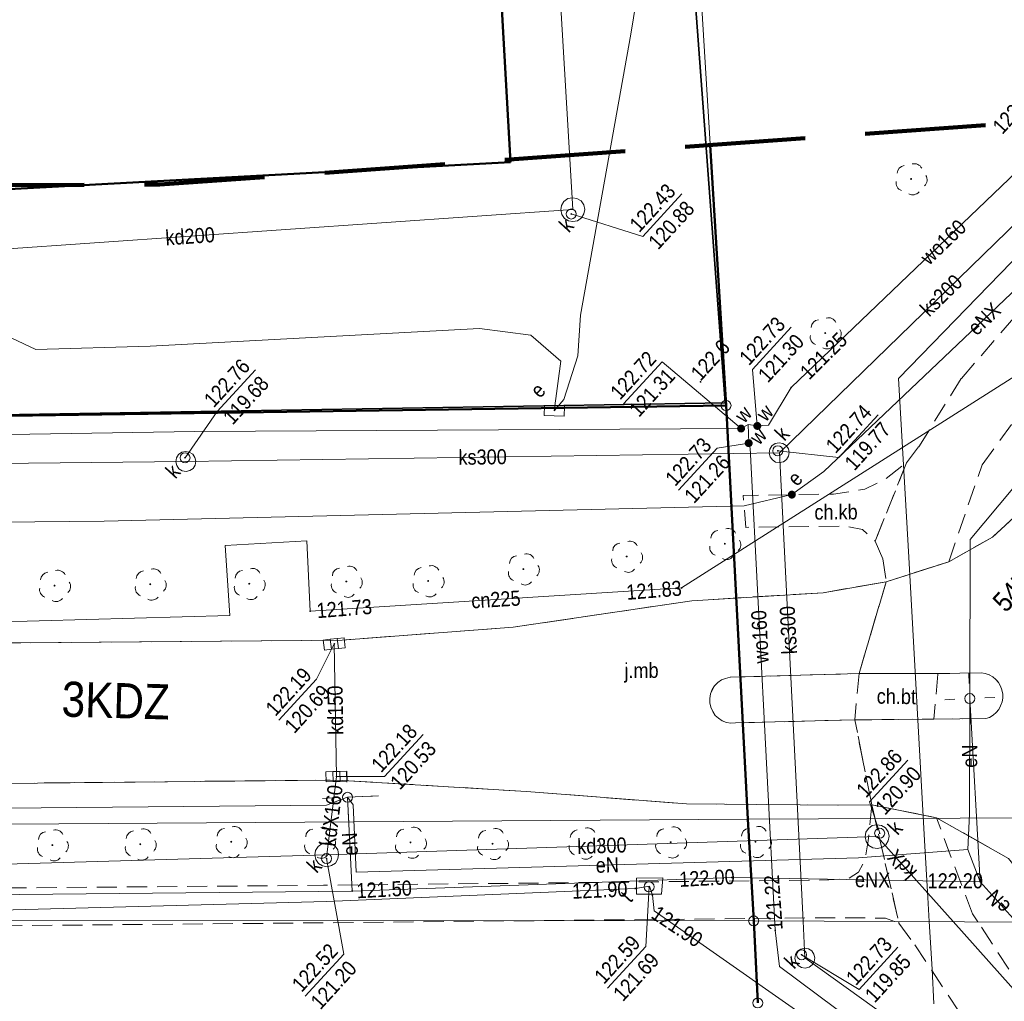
# Model space of a CAD drawing. Header units: metres. Extents: x 0 to 6446955, y 0 to 5658558.
# Tile 138 of 188: x 6441802 to 6441851, y 5654271 to 5654319. Entities that reach past the tile are written whole.
import ezdxf
from ezdxf.enums import TextEntityAlignment as Align

# ---------------------------------------------------------------- set-up
doc = ezdxf.new("R2010")
doc.units = ezdxf.units.M
doc.header["$MEASUREMENT"] = 0
for name, pattern in [('1.0_0.5', [1.5, 1, -0.5]), ('1.5_0.5', [2, 1.5, -0.5]), ('2', [0.9, 0.6, -0.3]), ('219-500', [0]), ('PRZER3-1', [4, 3, -1])]:
    doc.linetypes.add(name, pattern=pattern)
doc.layers.get('0').update_dxf_attribs({"color": 2, "linetype": 'CONTINUOUS', "lineweight": 5})
for name, color, linetype in [('202-punkt graniczny', 7, 'CONTINUOUS'), ('203-punkt graniczny', 7, 'CONTINUOUS'), ('211-numer działki ewidencyjnej', 7, 'CONTINUOUS'), ('218-kontur użytku gruntowego', 7, 'CONTINUOUS'), ('219-działka ewidencyjna', 7, 'CONTINUOUS'), ('312-budynek ewidencyjny', 7, 'CONTINUOUS'), ('chodnik', 7, 'CONTINUOUS'), ('chodnik-Atr17', 7, 'CONTINUOUS'), ('elektroenergetyczne urządzenie techniczne', 7, 'CONTINUOUS'), ('elektroenergetyczne urządzenie techniczne-Atr17', 7, 'CONTINUOUS'), ('jezdnia', 7, 'CONTINUOUS'), ('jezdnia-Atr17', 7, 'CONTINUOUS'), ('komora podziemna', 7, 'CONTINUOUS'), ('kratka ściekowa', 7, 'CONTINUOUS'), ('krawężnik', 7, 'CONTINUOUS'), ('latarnia', 7, 'CONTINUOUS'), ('ogrodzenie trwałe', 7, 'CONTINUOUS'), ('pikieta naturalna', 7, 'CONTINUOUS'), ('pikieta naturalna-Atr2', 7, 'CONTINUOUS'), ('przewód ciepłowniczy', 7, 'CONTINUOUS'), ('przewód ciepłowniczy-Atr1', 7, 'CONTINUOUS'), ('przewód elektroenergetyczny podziemny', 7, 'CONTINUOUS'), ('przewód elektroenergetyczny podziemny-Atr1', 7, 'CONTINUOUS'), ('przewód gazowy', 7, 'CONTINUOUS'), ('przewód kanalizacyjny', 7, 'CONTINUOUS'), ('przewód kanalizacyjny-Atr1', 7, 'CONTINUOUS'), ('przewód telekomunikacyjny podziemny', 7, 'CONTINUOUS'), ('przewód wodociągowy', 7, 'CONTINUOUS'), ('przewód wodociągowy-Atr1', 7, 'CONTINUOUS'), ('rzedna', 7, 'CONTINUOUS'), ('rzedna-Atr2', 7, 'CONTINUOUS'), ('rzedna-Atr3', 7, 'CONTINUOUS'), ('szafa elektroenergetyczna lub kontener', 7, 'CONTINUOUS'), ('szafa elektroenergetyczna lub kontener-Atr17', 7, 'CONTINUOUS'), ('właz do komory lub kanału - okrągły', 7, 'CONTINUOUS'), ('właz do komory lub kanału - okrągły-Atr17', 7, 'CONTINUOUS'), ('Zakres', 7, 'CONTINUOUS'), ('zasuwa lub zawór', 7, 'CONTINUOUS'), ('zasuwa lub zawór-Atr17', 7, 'CONTINUOUS')]:
    doc.layers.add(name, color=color, linetype=linetype)
doc.layers.add('z - kartowanie', color=1, linetype='CONTINUOUS', lineweight=5)
doc.layers.add('z - MPZT', color=121, linetype='PRZER3-1', lineweight=18)
doc.styles.add('MapaZas', font='geodezja.shx', dxfattribs={"width": 0.9})
doc.linetypes.add('902-500', pattern='A,3.75,0,[1,ksztalty.shx,S=0.5,R=0,X=0,Y=0],3.75', length=7.5)
doc.linetypes.add('OLZ', pattern='A,3,-1,[36,msgB.shx,S=0.008,R=0,X=-0.5,Y=0],3', length=7)

# ---------------------------------------------------------------- blocks, each defined once
blk = doc.blocks.new('203')
at = {"linetype": 'Continuous', "lineweight": 0}
h = blk.add_hatch(color=0, dxfattribs=at)
edge = h.paths.add_edge_path()
edge.add_arc((0, 0), 0.045, 0, 360)
blk = doc.blocks.new('202')
at = {"color": 0, "linetype": 'Continuous', "lineweight": 0}
blk.add_circle((0, 0), 0.25, dxfattribs=at)
blk = doc.blocks.new('US22')
at = {"color": 0, "linetype": 'Continuous', "lineweight": 13}
blk.add_circle((0, 0), 0.25, dxfattribs=at)
blk = doc.blocks.new('PW01')
at = {"linetype": 'Continuous', "lineweight": 13}
h = blk.add_hatch(color=0, dxfattribs=at)
edge = h.paths.add_edge_path()
edge.add_arc((0, 0), 0.045, 0, 360)
blk = doc.blocks.new('SM01')
at = {"color": 0, "linetype": 'Continuous', "lineweight": 13}
for p, q in [((-0.53, 0.531), (-0.883, 0.884)), ((0.531, 0.531), (0.884, 0.884)), ((-0.53, -0.53), (-0.883, -0.883)), ((0.531, -0.53), (0.884, -0.883))]:
    blk.add_line(p, q, dxfattribs=at)
blk.add_circle((0, 0), 0.25, dxfattribs=at)
blk = doc.blocks.new('US25')
at = {"linetype": 'Continuous', "lineweight": 0}
h = blk.add_hatch(color=0, dxfattribs=at)
edge = h.paths.add_edge_path()
edge.add_arc((0, 0), 0.2, 0, 360)
blk = doc.blocks.new('US05')
at = {"color": 0, "linetype": 'Continuous', "lineweight": 13}
for p, q in [((-0.525, -0.25), (-0.525, 0.25)), ((-0.525, 0.25), (-0.175, 0.25)), ((-0.175, -0.25), (-0.175, 0.25)), ((-0.175, 0.25), (0.175, 0.25)), ((0.175, -0.25), (0.175, 0.25)), ((0.175, 0.25), (0.525, 0.25)), ((0.525, -0.25), (0.525, 0.25)), ((-0.525, -0.25), (-0.175, -0.25)), ((-0.175, -0.25), (0.175, -0.25)), ((0.175, -0.25), (0.525, -0.25))]:
    blk.add_line(p, q, dxfattribs=at)
blk = doc.blocks.new('US18')
at = {"color": 0, "linetype": 'Continuous', "lineweight": 13}
for p, q in [((-0.5, -0.25), (-0.5, 0.25)), ((-0.5, 0.25), (0.5, 0.25)), ((0.5, -0.25), (0.5, 0.25)), ((-0.5, -0.25), (0.5, -0.25))]:
    blk.add_line(p, q, dxfattribs=at)
blk = doc.blocks.new('OP021')
at = {"linetype": 'Continuous', "lineweight": 13}
h = blk.add_hatch(color=0, dxfattribs=at)
edge = h.paths.add_edge_path()
edge.add_arc((0, 0), 0.05, 0, 360)
at = {"color": 0, "linetype": 'Continuous', "lineweight": 13}
for centre, start, end in [((0, 0.4), 49.272, 130.728), ((-0.38, 0.124), 121.308, 202.548), ((0.38, 0.124), 337.452, 58.692), ((-0.235, -0.324), 193.221, 274.871), ((0.235, -0.324), 265.129, 346.779)]:
    blk.add_arc(centre, 0.4, start, end, dxfattribs=at)

msp = doc.modelspace()

# ---------------------------------------------------------------- linework, layer by layer
at = {"layer": '218-kontur użytku gruntowego', "color": 3, "linetype": 'Continuous', "lineweight": 13, "flags": 128}
for points in [[(6441837.233, 5654300.251), (6441836.009, 5654320.327)], [(6441836.009, 5654320.327), (6441837.233, 5654300.251)], [(6441746.212, 5654298.945), (6441837.233, 5654300.251)], [(6441837.233, 5654300.251), (6441746.212, 5654298.945)]]:
    msp.add_lwpolyline(points, dxfattribs=at)
at = {"layer": '219-działka ewidencyjna', "color": 3, "linetype": '219-500', "lineweight": 13, "flags": 128}
for points in [[(6441837.233, 5654300.251), (6441836.009, 5654320.327)], [(6441746.212, 5654298.945), (6441837.233, 5654300.251)], [(6441838.325, 5654279.631), (6441837.233, 5654300.251)], [(6441725.536, 5654278.881), (6441838.325, 5654279.631)], [(6441838.325, 5654279.631), (6441855.946, 5654279.714)], [(6441838.612, 5654274.569), (6441786.277, 5654274.599)], [(6441838.612, 5654274.569), (6441838.813, 5654270.48)], [(6441856.105, 5654274.497), (6441838.612, 5654274.569)]]:
    msp.add_lwpolyline(points, dxfattribs=at)
at = {"layer": '312-budynek ewidencyjny', "color": 7, "linetype": 'Continuous', "lineweight": 50, "flags": 128}
for points in [[(6441825.139, 5654336.516), (6441826.493, 5654312.376)], [(6441826.493, 5654312.376), (6441759.842, 5654308.782)]]:
    msp.add_lwpolyline(points, dxfattribs=at)
at = {"layer": 'chodnik', "color": 7, "linetype": '1.0_0.5', "lineweight": 13}
for p, q in [((6441844.501, 5654280.349), (6441845.851, 5654274.449)), ((6441847.714, 5654279.712), (6441844.501, 5654280.349)), ((6441849.511, 5654274.922), (6441847.714, 5654279.712)), ((6441849.776, 5654274.53), (6441849.511, 5654274.922)), ((6441845.851, 5654274.449), (6441846.642, 5654273.373)), ((6441852.964, 5654269.645), (6441849.776, 5654274.53)), ((6441846.642, 5654273.373), (6441850.523, 5654267.528))]:
    msp.add_line(p, q, dxfattribs=at)
msp.add_lwpolyline([(6441859.215, 5654319.891), (6441859.214, 5654318.319), (6441858.864, 5654311.792), (6441857.48, 5654309.969), (6441853.546, 5654306.887), (6441848.952, 5654301.588), (6441846.83, 5654298.189), (6441846.227, 5654297.398), (6441844.666, 5654293.486), (6441845.044, 5654292.611), (6441845.215, 5654291.465), (6441848.327, 5654292.465), (6441849.991, 5654297.288), (6441854.168, 5654303.035), (6441858.747, 5654306.896), (6441862.36, 5654308.931), (6441862.724, 5654310.632), (6441862.655, 5654312.837), (6441861.473, 5654312.197), (6441860.932, 5654318.197), (6441860.765, 5654320.058)], dxfattribs=at)
at = {"layer": 'chodnik', "color": 7, "linetype": '1.0_0.5', "lineweight": 13, "flags": 128}
for points in [[(6441844.666, 5654293.486), (6441846.227, 5654297.398), (6441845.112, 5654296.535), (6441844.155, 5654296.083), (6441842.587, 5654295.837), (6441838.089, 5654295.766), (6441838.223, 5654294.179), (6441843.203, 5654294.243), (6441844.031, 5654294.067)], [(6441843.859, 5654286.889), (6441843.649, 5654284.587), (6441847.59, 5654284.626), (6441847.794, 5654286.893)], [(6441844.501, 5654280.349), (6441844.318, 5654278.551), (6441844.156, 5654277.574), (6441843.835, 5654277), (6441843.339, 5654276.681), (6441842.351, 5654276.61), (6441817.173, 5654276.343), (6441774.516, 5654275.985), (6441754.98, 5654275.84), (6441747.566, 5654275.768), (6441737.143, 5654275.698), (6441727.301, 5654275.625), (6441707.12, 5654275.487), (6441701.397, 5654275.426), (6441701.565, 5654273.536), (6441707.154, 5654273.598), (6441727.425, 5654273.762), (6441737.148, 5654273.808), (6441747.627, 5654273.895), (6441755.225, 5654273.975), (6441774.572, 5654274.077), (6441817.213, 5654274.476), (6441842.378, 5654274.728), (6441845.181, 5654274.71), (6441845.851, 5654274.449)]]:
    msp.add_lwpolyline(points, close=True, dxfattribs=at)
at = {"layer": 'jezdnia', "color": 7, "linetype": '1.5_0.5', "lineweight": 13, "flags": 128}
msp.add_lwpolyline([(6441880.987, 5654310.424), (6441876.197, 5654310.213), (6441876.202, 5654308.975), (6441875.609, 5654308.149), (6441874.781, 5654307.971), (6441872.054, 5654308.027), (6441870.968, 5654307.774), (6441869.911, 5654307.834), (6441868.152, 5654308.386), (6441867.2, 5654309.434), (6441862.36, 5654308.931), (6441861.481, 5654306.387), (6441860.075, 5654304.23), (6441858.068, 5654301.919), (6441855.261, 5654298.631), (6441852.428, 5654295.463), (6441850.503, 5654293.687), (6441848.327, 5654292.465), (6441845.215, 5654291.465), (6441843.859, 5654286.889), (6441847.794, 5654286.893), (6441849.958, 5654286.932), (6441850.151, 5654286.891), (6441850.345, 5654286.835), (6441850.519, 5654286.73), (6441850.674, 5654286.602), (6441850.815, 5654286.446), (6441850.915, 5654286.273), (6441850.98, 5654286.078), (6441851.024, 5654285.874), (6441851.026, 5654285.669), (6441850.992, 5654285.484), (6441850.916, 5654285.282), (6441850.818, 5654285.101), (6441850.69, 5654284.947), (6441850.54, 5654284.813), (6441850.361, 5654284.706), (6441850.172, 5654284.648), (6441847.59, 5654284.626), (6441843.649, 5654284.587), (6441844.501, 5654280.349), (6441847.714, 5654279.712), (6441851.307, 5654277.684), (6441853.532, 5654274.901), (6441853.797, 5654274.509), (6441855.822, 5654271.597), (6441859.386, 5654268.144), (6441862.353, 5654265.373), (6441865.246, 5654261.247), (6441870.11, 5654262.176), (6441870.665, 5654263.389), (6441871.157, 5654269.095), (6441870.908, 5654269.119), (6441870.651, 5654269.164), (6441870.395, 5654269.196), (6441870.138, 5654269.241), (6441869.896, 5654269.287), (6441869.638, 5654269.346), (6441869.388, 5654269.399), (6441869.145, 5654269.459), (6441868.895, 5654269.512), (6441868.651, 5654269.586), (6441868.4, 5654269.653), (6441868.163, 5654269.734), (6441867.912, 5654269.801), (6441867.675, 5654269.883), (6441867.431, 5654269.971), (6441867.186, 5654270.059), (6441866.956, 5654270.148), (6441866.718, 5654270.244), (6441866.48, 5654270.34), (6441866.249, 5654270.443), (6441866.011, 5654270.553), (6441865.786, 5654270.663), (6441865.548, 5654270.773), (6441865.331, 5654270.891), (6441865.099, 5654271.008), (6441864.881, 5654271.126), (6441864.656, 5654271.25), (6441864.424, 5654271.382), (6441864.213, 5654271.521), (6441863.995, 5654271.653), (6441863.564, 5654271.938), (6441863.36, 5654272.085), (6441863.148, 5654272.224), (6441862.951, 5654272.378), (6441862.745, 5654272.539), (6441862.547, 5654272.693), (6441862.342, 5654272.854), (6441862.151, 5654273.016), (6441861.952, 5654273.184), (6441861.761, 5654273.345), (6441861.576, 5654273.528), (6441861.392, 5654273.697), (6441861.207, 5654273.88), (6441861.029, 5654274.056), (6441860.851, 5654274.246), (6441860.666, 5654274.429), (6441860.629, 5654274.477), (6441860.577, 5654274.525), (6441860.539, 5654274.587), (6441860.487, 5654274.634), (6441860.442, 5654274.689), (6441860.391, 5654274.736), (6441860.301, 5654274.845), (6441860.249, 5654274.892), (6441860.204, 5654274.947), (6441860.166, 5654275.009), (6441860.129, 5654275.057), (6441860.077, 5654275.104), (6441860.032, 5654275.159), (6441859.943, 5654275.268), (6441859.785, 5654275.466), (6441859.628, 5654275.665), (6441859.477, 5654275.87), (6441859.32, 5654276.069), (6441859.169, 5654276.275), (6441859.025, 5654276.488), (6441858.745, 5654276.907), (6441858.608, 5654277.127), (6441858.478, 5654277.341), (6441858.348, 5654277.555), (6441858.225, 5654277.79), (6441858.095, 5654278.004), (6441857.972, 5654278.225), (6441857.87, 5654278.454), (6441857.754, 5654278.682), (6441857.644, 5654278.918), (6441857.535, 5654279.14), (6441857.433, 5654279.383), (6441857.345, 5654279.613), (6441857.243, 5654279.842), (6441857.154, 5654280.086), (6441857.059, 5654280.322), (6441856.984, 5654280.567), (6441856.903, 5654280.804), (6441856.822, 5654281.041), (6441856.754, 5654281.293), (6441856.679, 5654281.537), (6441856.619, 5654281.782), (6441856.559, 5654282.027), (6441856.498, 5654282.272), (6441856.445, 5654282.525), (6441856.391, 5654282.777), (6441856.345, 5654283.023), (6441856.306, 5654283.276), (6441856.259, 5654283.522), (6441856.234, 5654283.775), (6441856.195, 5654284.028), (6441856.169, 5654284.282), (6441856.144, 5654284.536), (6441856.126, 5654284.783), (6441856.107, 5654285.044), (6441856.096, 5654285.298), (6441856.092, 5654285.546), (6441856.081, 5654285.8), (6441856.084, 5654286.055), (6441856.087, 5654286.31), (6441856.09, 5654286.565), (6441856.1, 5654286.813), (6441856.124, 5654287.076), (6441856.134, 5654287.324), (6441856.19, 5654287.829), (6441856.214, 5654288.092), (6441856.253, 5654288.327), (6441856.284, 5654288.583), (6441856.329, 5654288.84), (6441856.375, 5654289.083), (6441856.428, 5654289.333), (6441856.481, 5654289.569), (6441856.541, 5654289.826), (6441856.594, 5654290.076), (6441856.661, 5654290.313), (6441856.728, 5654290.563), (6441856.809, 5654290.801), (6441856.884, 5654291.045), (6441856.958, 5654291.288), (6441857.039, 5654291.526), (6441857.121, 5654291.763), (6441857.21, 5654291.993), (6441857.312, 5654292.238), (6441857.408, 5654292.476), (6441857.504, 5654292.7), (6441857.6, 5654292.938), (6441857.71, 5654293.162), (6441857.821, 5654293.386), (6441857.938, 5654293.618), (6441858.055, 5654293.849), (6441858.173, 5654294.067), (6441858.298, 5654294.292), (6441858.415, 5654294.509), (6441858.555, 5654294.721), (6441858.819, 5654295.157), (6441858.958, 5654295.369), (6441859.098, 5654295.566), (6441859.251, 5654295.792), (6441859.405, 5654295.99), (6441859.552, 5654296.194), (6441859.698, 5654296.399), (6441859.86, 5654296.59), (6441860.014, 5654296.788), (6441860.182, 5654296.987), (6441860.343, 5654297.178), (6441860.512, 5654297.362), (6441860.688, 5654297.554), (6441860.864, 5654297.732), (6441861.033, 5654297.916), (6441861.209, 5654298.094), (6441861.392, 5654298.279), (6441861.576, 5654298.45), (6441861.767, 5654298.614), (6441861.95, 5654298.785), (6441862.148, 5654298.956), (6441862.339, 5654299.12), (6441862.537, 5654299.278), (6441862.729, 5654299.428), (6441862.934, 5654299.578), (6441863.133, 5654299.735), (6441863.346, 5654299.879), (6441863.551, 5654300.03), (6441863.758, 5654300.166), (6441863.971, 5654300.31), (6441864.184, 5654300.454), (6441864.405, 5654300.577), (6441864.619, 5654300.707), (6441864.84, 5654300.83), (6441865.061, 5654300.953), (6441865.289, 5654301.069), (6441865.518, 5654301.185), (6441865.732, 5654301.301), (6441865.975, 5654301.404), (6441866.19, 5654301.505), (6441866.433, 5654301.608), (6441866.663, 5654301.71), (6441866.906, 5654301.799), (6441867.135, 5654301.901), (6441867.373, 5654301.982), (6441867.61, 5654302.063), (6441867.847, 5654302.144), (6441868.098, 5654302.226), (6441868.342, 5654302.301), (6441868.573, 5654302.36), (6441868.825, 5654302.428), (6441869.063, 5654302.495), (6441869.315, 5654302.563), (6441869.56, 5654302.609), (6441869.806, 5654302.655), (6441870.066, 5654302.702), (6441870.311, 5654302.748), (6441870.55, 5654302.787), (6441870.811, 5654302.82), (6441871.064, 5654302.859), (6441871.303, 5654302.884), (6441871.571, 5654302.91), (6441871.811, 5654302.935), (6441872.072, 5654302.953), (6441872.326, 5654302.965), (6441872.581, 5654302.976), (6441872.827, 5654302.994), (6441873.083, 5654302.977), (6441873.337, 5654302.988), (6441873.592, 5654302.985), (6441873.841, 5654302.961), (6441874.096, 5654302.958), (6441874.6, 5654302.916), (6441874.856, 5654302.899), (6441875.098, 5654302.867), (6441875.354, 5654302.836), (6441875.61, 5654302.805), (6441875.853, 5654302.759), (6441876.102, 5654302.72), (6441876.352, 5654302.682), (6441876.609, 5654302.622), (6441876.852, 5654302.576), (6441877.095, 5654302.516), (6441877.339, 5654302.456), (6441877.589, 5654302.39), (6441877.833, 5654302.315), (6441878.076, 5654302.255), (6441878.314, 5654302.174), (6441878.558, 5654302.1), (6441878.802, 5654302.011), (6441879.032, 5654301.922), (6441879.277, 5654301.834)], close=True, dxfattribs=at)
at = {"layer": 'jezdnia', "color": 7, "linetype": '1.5_0.5', "lineweight": 13}
msp.add_lwpolyline([(6441767.27, 5654281.074), (6441817.515, 5654281.588), (6441818.146, 5654281.567), (6441827.286, 5654281.021), (6441835.269, 5654280.396), (6441842.824, 5654280.339), (6441844.501, 5654280.349), (6441843.649, 5654284.587), (6441837.703, 5654284.431), (6441837.477, 5654284.421), (6441837.256, 5654284.461), (6441837.047, 5654284.544), (6441836.858, 5654284.663), (6441836.696, 5654284.811), (6441836.574, 5654285.004), (6441836.48, 5654285.212), (6441836.428, 5654285.437), (6441836.425, 5654285.656), (6441836.465, 5654285.877), (6441836.667, 5654286.275), (6441836.822, 5654286.445), (6441837.007, 5654286.573), (6441837.216, 5654286.653), (6441837.433, 5654286.713), (6441843.859, 5654286.889), (6441845.215, 5654291.465), (6441842.075, 5654290.923), (6441835.538, 5654290.522), (6441826.629, 5654289.202), (6441818.107, 5654288.558), (6441771.657, 5654288.175)], dxfattribs=at)
at = {"layer": 'komora podziemna', "color": 32, "linetype": 'Continuous', "lineweight": 13, "flags": 128}
for points in [[(6441829.807, 5654310.562), (6441830.011, 5654310.443), (6441830.146, 5654310.251), (6441830.192, 5654310.02), (6441830.152, 5654309.798), (6441830.034, 5654309.595), (6441829.842, 5654309.459), (6441829.61, 5654309.414), (6441829.389, 5654309.453), (6441829.185, 5654309.572), (6441829.05, 5654309.764), (6441829.004, 5654309.996), (6441829.044, 5654310.217), (6441829.162, 5654310.42), (6441829.354, 5654310.556), (6441829.586, 5654310.602)], [(6441840.237, 5654298.26), (6441840.343, 5654298.095), (6441840.387, 5654297.905), (6441840.353, 5654297.72), (6441840.254, 5654297.553), (6441840.096, 5654297.44), (6441839.9, 5654297.403), (6441839.707, 5654297.43), (6441839.547, 5654297.536), (6441839.434, 5654297.694), (6441839.39, 5654297.883), (6441839.424, 5654298.068), (6441839.523, 5654298.235), (6441839.681, 5654298.349), (6441839.877, 5654298.386), (6441840.07, 5654298.359)], [(6441810.496, 5654297.926), (6441810.671, 5654297.821), (6441810.77, 5654297.662), (6441810.813, 5654297.473), (6441810.786, 5654297.281), (6441810.688, 5654297.114), (6441810.522, 5654297.007), (6441810.333, 5654296.964), (6441810.141, 5654296.991), (6441809.98, 5654297.097), (6441809.867, 5654297.255), (6441809.824, 5654297.444), (6441809.857, 5654297.643), (6441809.963, 5654297.804), (6441810.121, 5654297.917), (6441810.304, 5654297.953)], [(6441845.174, 5654279.204), (6441845.31, 5654279.012), (6441845.363, 5654278.788), (6441845.316, 5654278.559), (6441845.198, 5654278.356), (6441844.998, 5654278.227), (6441844.781, 5654278.182), (6441844.553, 5654278.214), (6441844.349, 5654278.333), (6441844.22, 5654278.532), (6441844.168, 5654278.756), (6441844.2, 5654278.984), (6441844.326, 5654279.181), (6441844.518, 5654279.317), (6441844.75, 5654279.362), (6441844.978, 5654279.33)], [(6441817.759, 5654278.301), (6441817.895, 5654278.109), (6441817.933, 5654277.884), (6441817.901, 5654277.656), (6441817.782, 5654277.452), (6441817.583, 5654277.323), (6441817.358, 5654277.271), (6441817.137, 5654277.311), (6441816.934, 5654277.429), (6441816.805, 5654277.629), (6441816.752, 5654277.853), (6441816.785, 5654278.081), (6441816.911, 5654278.278), (6441817.103, 5654278.413), (6441817.327, 5654278.466), (6441817.562, 5654278.427)], [(6441841.342, 5654273.182), (6441841.509, 5654273.083), (6441841.615, 5654272.918), (6441841.659, 5654272.729), (6441841.632, 5654272.536), (6441841.526, 5654272.376), (6441841.368, 5654272.263), (6441841.179, 5654272.219), (6441840.986, 5654272.246), (6441840.826, 5654272.352), (6441840.713, 5654272.51), (6441840.669, 5654272.699), (6441840.696, 5654272.891), (6441840.802, 5654273.066), (6441840.96, 5654273.165), (6441841.149, 5654273.209)]]:
    msp.add_lwpolyline(points, close=True, dxfattribs=at)
at = {"layer": 'komora podziemna', "color": 30, "linetype": 'Continuous', "lineweight": 13, "flags": 128}
msp.add_lwpolyline([(6441832.778, 5654276.697), (6441834.08, 5654276.712), (6441834.016, 5654275.903), (6441832.771, 5654275.904)], close=True, dxfattribs=at)
at = {"layer": 'krawężnik', "color": 7, "linetype": 'Continuous', "lineweight": 13, "flags": 128}
for points in [[(6441862.655, 5654312.837), (6441862.724, 5654310.632), (6441862.36, 5654308.931), (6441861.481, 5654306.387), (6441860.075, 5654304.23), (6441858.068, 5654301.919), (6441855.261, 5654298.631), (6441852.428, 5654295.463), (6441850.503, 5654293.687), (6441848.327, 5654292.465), (6441845.215, 5654291.465), (6441842.075, 5654290.923), (6441835.538, 5654290.522), (6441826.629, 5654289.202), (6441818.107, 5654288.558)], [(6441743.582, 5654287.958), (6441755.001, 5654288.05), (6441771.657, 5654288.175), (6441818.107, 5654288.558)], [(6441837.703, 5654284.431), (6441837.477, 5654284.421), (6441837.256, 5654284.461), (6441837.047, 5654284.544), (6441836.858, 5654284.663), (6441836.696, 5654284.811), (6441836.574, 5654285.004), (6441836.48, 5654285.212), (6441836.428, 5654285.437), (6441836.425, 5654285.656), (6441836.465, 5654285.877), (6441836.54, 5654286.093), (6441836.667, 5654286.275), (6441836.822, 5654286.445), (6441837.007, 5654286.573), (6441837.216, 5654286.653), (6441837.433, 5654286.713)], [(6441849.958, 5654286.932), (6441847.794, 5654286.893), (6441843.859, 5654286.889), (6441837.461, 5654286.714)], [(6441849.958, 5654286.932), (6441850.151, 5654286.891), (6441850.345, 5654286.835), (6441850.519, 5654286.73), (6441850.674, 5654286.602), (6441850.815, 5654286.446), (6441850.915, 5654286.273), (6441850.98, 5654286.078), (6441851.024, 5654285.874), (6441851.026, 5654285.669), (6441850.992, 5654285.484), (6441850.916, 5654285.282), (6441850.818, 5654285.101), (6441850.69, 5654284.947), (6441850.54, 5654284.813), (6441850.361, 5654284.706), (6441850.172, 5654284.648)], [(6441837.703, 5654284.431), (6441843.649, 5654284.587), (6441847.59, 5654284.626), (6441850.172, 5654284.648)], [(6441635.32, 5654280.187), (6441636.639, 5654280.146), (6441673.495, 5654280.418), (6441674.104, 5654280.431), (6441721.212, 5654280.807), (6441730.065, 5654280.836), (6441743.403, 5654280.921), (6441766.681, 5654281.111), (6441767.27, 5654281.074), (6441817.515, 5654281.588), (6441818.146, 5654281.567), (6441827.286, 5654281.021)], [(6441827.286, 5654281.021), (6441835.269, 5654280.396), (6441842.824, 5654280.339), (6441844.501, 5654280.349)], [(6441844.501, 5654280.349), (6441847.714, 5654279.712), (6441851.307, 5654277.684), (6441853.532, 5654274.901), (6441853.797, 5654274.509)]]:
    msp.add_lwpolyline(points, dxfattribs=at)
at = {"layer": 'ogrodzenie trwałe', "color": 7, "linetype": '902-500', "lineweight": 35, "flags": 128}
for points in [[(6441837.192, 5654300.384), (6441835.725, 5654320.017), (6441856.025, 5654320.345)], [(6441758.913, 5654299.03), (6441796.983, 5654299.724), (6441837.192, 5654300.384)]]:
    msp.add_lwpolyline(points, dxfattribs=at)
at = {"layer": 'przewód ciepłowniczy', "color": 212, "linetype": 'Continuous', "lineweight": 13, "flags": 128}
msp.add_lwpolyline([(6441752.762, 5654288.921), (6441784.001, 5654288.981), (6441812.511, 5654289.791), (6441812.28, 5654293.27), (6441816.346, 5654293.506), (6441816.514, 5654290.002), (6441835.022, 5654291.157), (6441861.585, 5654308.04), (6441879.022, 5654307.138), (6441896.023, 5654295.083)], dxfattribs=at)
at = {"layer": 'przewód elektroenergetyczny podziemny', "color": 1, "linetype": 'Continuous', "lineweight": 13}
msp.add_lwpolyline([(6441834.91, 5654351.84), (6441834.937, 5654351.571), (6441835.246, 5654350.827), (6441835.218, 5654349.524), (6441835.523, 5654335.862), (6441834.318, 5654329.956), (6441832.49, 5654318.749), (6441829.985, 5654304.759), (6441829.855, 5654302.722), (6441829.158, 5654300.553), (6441828.68, 5654299.987)], dxfattribs=at)
at = {"layer": 'przewód elektroenergetyczny podziemny', "color": 1, "linetype": 'Continuous', "lineweight": 13, "flags": 128}
for points in [[(6441858.091, 5654312.162), (6441842.106, 5654296.969), (6441840.515, 5654295.809)], [(6441849.378, 5654285.646), (6441849.397, 5654293.574), (6441855.771, 5654301.202), (6441860.153, 5654305.84), (6441862.035, 5654306.977), (6441867.397, 5654308.82), (6441870.735, 5654309.194)], [(6441828.68, 5654299.987), (6441829.011, 5654302.451), (6441827.509, 5654303.758), (6441824.947, 5654304.084), (6441808.551, 5654303.206), (6441802.853, 5654303.04), (6441801.039, 5654303.887), (6441782.561, 5654303.682), (6441756.703, 5654303.399), (6441735.384, 5654302.934), (6441727.954, 5654302.565), (6441726.706, 5654302.134), (6441726.718, 5654300.741), (6441727.529, 5654299.849), (6441727.908, 5654299.271), (6441727.306, 5654298.792), (6441726.992, 5654298.7)], [(6441840.515, 5654295.809), (6441838.14, 5654295.258), (6441806.259, 5654294.484), (6441776.941, 5654294.198), (6441746.944, 5654293.584), (6441723.662, 5654292.841)], [(6441849.378, 5654285.646), (6441849.893, 5654276.524), (6441837.526, 5654276.73), (6441818.608, 5654276.059)], [(6441849.285, 5654278.125), (6441849.362, 5654279.898), (6441849.378, 5654285.646)], [(6441783.539, 5654280.021), (6441817.322, 5654280.341), (6441818.332, 5654280.718), (6441818.381, 5654280.728)], [(6441818.381, 5654280.728), (6441819.914, 5654280.802)], [(6441849.285, 5654278.125), (6441843.839, 5654277.716), (6441818.8, 5654276.995), (6441818.666, 5654280.358), (6441818.381, 5654280.728)], [(6441818.608, 5654276.059), (6441818.381, 5654280.728)], [(6441851.687, 5654274.515), (6441849.893, 5654276.524), (6441849.285, 5654278.125)], [(6441818.608, 5654276.059), (6441783.779, 5654275.707)]]:
    msp.add_lwpolyline(points, dxfattribs=at)
at = {"layer": 'przewód gazowy', "color": 40, "linetype": 'Continuous', "lineweight": 13}
for p, q in [((6441847.362, 5654274.544), (6441847.502, 5654272.165)), ((6441847.502, 5654272.165), (6441847.585, 5654270.435))]:
    msp.add_line(p, q, dxfattribs=at)
msp.add_lwpolyline([(6441858.424, 5654351.84), (6441859.354, 5654330.57), (6441858.776, 5654314.924), (6441845.83, 5654301.599), (6441846.343, 5654292.697), (6441847.128, 5654278.568), (6441847.295, 5654275.73), (6441847.362, 5654274.544)], dxfattribs=at)
at = {"layer": 'przewód kanalizacyjny', "color": 34, "linetype": 'Continuous', "lineweight": 13, "flags": 128}
for points in [[(6441829.598, 5654310.008), (6441828.168, 5654334.123)], [(6441839.892, 5654297.898), (6441856.025, 5654313.578)], [(6441791.465, 5654307.365), (6441829.598, 5654310.008)], [(6441839.892, 5654297.898), (6441810.326, 5654297.459)], [(6441841.075, 5654274.564), (6441839.892, 5654297.898)], [(6441810.326, 5654297.459), (6441780.541, 5654297.152)], [(6441817.719, 5654288.371), (6441817.826, 5654281.765)], [(6441817.346, 5654277.865), (6441817.826, 5654281.765)], [(6441844.762, 5654278.768), (6441817.346, 5654277.865)], [(6441848.544, 5654274.532), (6441844.762, 5654278.768)], [(6441817.346, 5654277.865), (6441766.486, 5654276.382)], [(6441841.164, 5654272.721), (6441841.075, 5654274.564)], [(6441865.498, 5654255.525), (6441848.544, 5654274.532)], [(6441860.453, 5654258.87), (6441841.164, 5654272.721)]]:
    msp.add_lwpolyline(points, dxfattribs=at)
at = {"layer": 'przewód telekomunikacyjny podziemny', "color": 30, "linetype": 'Continuous', "lineweight": 13, "flags": 128}
for points in [[(6441784.251, 5654274.786), (6441784.829, 5654274.677), (6441817.322, 5654275.528), (6441832.716, 5654276.185), (6441833.419, 5654276.301)], [(6441833.419, 5654276.301), (6441833.566, 5654275.854), (6441833.657, 5654275.066), (6441846.569, 5654266.023), (6441862.609, 5654254.265), (6441863.685, 5654254.256), (6441864.132, 5654254.226)]]:
    msp.add_lwpolyline(points, dxfattribs=at)
at = {"layer": 'przewód wodociągowy', "color": 5, "linetype": 'Continuous', "lineweight": 13}
for p, q in [((6441839.901, 5654272.304), (6441839.687, 5654274.1)), ((6441863.043, 5654255.006), (6441839.901, 5654272.304))]:
    msp.add_line(p, q, dxfattribs=at)
at = {"layer": 'przewód wodociągowy', "color": 5, "linetype": 'Continuous', "lineweight": 13, "flags": 128}
for points in [[(6441838.793, 5654299.23), (6441839.343, 5654299.268), (6441840.478, 5654301.144), (6441855.616, 5654315.634), (6441861.187, 5654315.632)], [(6441838.336, 5654299.309), (6441837.984, 5654299.102)], [(6441838.363, 5654298.375), (6441838.336, 5654299.309)], [(6441838.336, 5654299.309), (6441838.793, 5654299.23)], [(6441751.902, 5654298.318), (6441778.92, 5654298.432), (6441810.776, 5654298.958), (6441837.984, 5654299.102)], [(6441839.687, 5654274.1), (6441838.438, 5654298.131), (6441838.363, 5654298.375)]]:
    msp.add_lwpolyline(points, dxfattribs=at)
at = {"layer": 'rzedna-Atr2', "color": 7, "lineweight": 13, "flags": 128}
for points in [[(6441829.523, 5654309.792), (6441833.082, 5654308.675), (6441835.031, 5654310.803)], [(6441810.282, 5654297.648), (6441811.886, 5654299.948), (6441813.792, 5654302.03)], [(6441839.817, 5654297.994), (6441842.861, 5654297.66), (6441844.81, 5654299.789)], [(6441844.889, 5654278.937), (6441844.381, 5654280.5), (6441846.287, 5654282.581)], [(6441817.334, 5654277.673), (6441818.187, 5654272.919), (6441816.26, 5654270.814)], [(6441833.399, 5654276.265), (6441833.232, 5654273.299), (6441831.327, 5654271.217)], [(6441841.001, 5654272.884), (6441843.873, 5654271.149), (6441845.8, 5654273.254)]]:
    msp.add_lwpolyline(points, dxfattribs=at)
at = {"layer": 'rzedna-Atr2', "color": 5, "lineweight": 13, "flags": 128}
for points in [[(6441838.793, 5654299.23), (6441838.549, 5654302.043), (6441840.476, 5654304.148)], [(6441837.984, 5654299.102), (6441834.051, 5654302.432), (6441832.124, 5654300.327)], [(6441838.363, 5654298.375), (6441836.796, 5654298.129), (6441834.868, 5654296.024)]]:
    msp.add_lwpolyline(points, dxfattribs=at)
at = {"layer": 'rzedna-Atr2', "color": 34, "lineweight": 13, "flags": 128}
for points in [[(6441817.719, 5654288.371), (6441816.833, 5654286.619), (6441814.953, 5654284.565)], [(6441817.826, 5654281.765), (6441820.218, 5654281.757), (6441822.142, 5654283.857)]]:
    msp.add_lwpolyline(points, dxfattribs=at)
at = {"layer": 'z - MPZT', "linetype": 'Continuous', "lineweight": 50}
for points in [[(6441528.221, 5654295.648), (6441576.076, 5654296.375), (6441726.095, 5654298.653), (6441746.212, 5654298.945), (6441837.233, 5654300.251), (6441836.442, 5654313.229)], [(6441838.813, 5654270.48), (6441838.612, 5654274.569), (6441838.325, 5654279.631), (6441837.233, 5654300.251)]]:
    msp.add_lwpolyline(points, dxfattribs=at)
at = {"layer": 'Zakres', "color": 221, "linetype": '2', "lineweight": 100, "ltscale": 10, "flags": 128}
msp.add_lwpolyline([(6441936.582, 5654238.477), (6441935.717, 5654314.845), (6441872.503, 5654315.819), (6441809.024, 5654311.26), (6441528.91, 5654310.408), (6441525.825, 5654244.356), (6441801.954, 5654245.032), (6441838.027, 5654231.134)], close=True, dxfattribs=at)

# ---------------------------------------------------------------- block references
at = {"layer": '202-punkt graniczny', "color": 3, "linetype": 'Continuous', "lineweight": 13, "rotation": 47.52228373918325}
for p in [(6441837.233, 5654300.251), (6441838.612, 5654274.569), (6441838.813, 5654270.48)]:
    msp.add_blockref('202', p, dxfattribs=at)
at = {"layer": '203-punkt graniczny', "color": 3, "linetype": 'Continuous', "lineweight": 13, "rotation": 47.52228373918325}
msp.add_blockref('203', (6441838.325, 5654279.631), dxfattribs=at)
at = {"layer": 'elektroenergetyczne urządzenie techniczne', "color": 1, "linetype": 'Continuous', "lineweight": 13, "rotation": 47.52228373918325}
msp.add_blockref('US25', (6441840.515, 5654295.809), dxfattribs=at)
at = {"layer": 'kratka ściekowa', "color": 34, "linetype": 'Continuous', "lineweight": 13}
for p, rotation in [((6441817.719, 5654288.371), 186.3022837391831), ((6441817.826, 5654281.765), 181.1822837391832)]:
    msp.add_blockref('US05', p, dxfattribs=dict(at, rotation=rotation))
at = {"layer": 'latarnia', "color": 7, "linetype": 'Continuous', "lineweight": 13, "rotation": 47.52228373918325}
for p in [(6441849.378, 5654285.646), (6441818.381, 5654280.728)]:
    msp.add_blockref('SM01', p, dxfattribs=at)
at = {"layer": 'pikieta naturalna', "color": 7, "linetype": 'Continuous', "lineweight": 13, "rotation": 47.52228373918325}
msp.add_blockref('PW01', (6441835.964, 5654301.426), dxfattribs=at)
at = {"layer": 'rzedna', "color": 34, "linetype": 'Continuous', "lineweight": 13, "rotation": 47.52228373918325}
for p in [(6441829.523, 5654309.792), (6441839.817, 5654297.994), (6441810.282, 5654297.648), (6441817.719, 5654288.371), (6441817.826, 5654281.765), (6441844.889, 5654278.937), (6441817.334, 5654277.673), (6441841.001, 5654272.884)]:
    msp.add_blockref('PW01', p, dxfattribs=at)
at = {"layer": 'rzedna', "color": 5, "linetype": 'Continuous', "lineweight": 13, "rotation": 47.52228373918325}
for p in [(6441840.478, 5654301.144), (6441838.793, 5654299.23), (6441837.984, 5654299.102), (6441838.363, 5654298.375), (6441839.687, 5654274.1)]:
    msp.add_blockref('PW01', p, dxfattribs=at)
at = {"layer": 'rzedna', "color": 212, "linetype": 'Continuous', "lineweight": 13, "rotation": 47.52228373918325}
for p in [(6441835.022, 5654291.157), (6441816.514, 5654290.002)]:
    msp.add_blockref('PW01', p, dxfattribs=at)
at = {"layer": 'rzedna', "color": 1, "linetype": 'Continuous', "lineweight": 13, "rotation": 47.52228373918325}
for p in [(6441837.526, 5654276.73), (6441849.893, 5654276.524), (6441818.608, 5654276.059)]:
    msp.add_blockref('PW01', p, dxfattribs=at)
at = {"layer": 'rzedna', "color": 30, "linetype": 'Continuous', "lineweight": 13, "rotation": 47.52228373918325}
for p in [(6441832.716, 5654276.185), (6441833.399, 5654276.265), (6441833.566, 5654275.854)]:
    msp.add_blockref('PW01', p, dxfattribs=at)
at = {"layer": 'szafa elektroenergetyczna lub kontener', "color": 1, "linetype": 'Continuous', "lineweight": 13, "rotation": 178.2022837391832}
msp.add_blockref('US18', (6441828.68, 5654299.987), dxfattribs=at)
at = {"layer": 'właz do komory lub kanału - okrągły', "color": 7, "linetype": 'Continuous', "lineweight": 13, "rotation": 47.52228373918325}
for p in [(6441829.523, 5654309.792), (6441839.817, 5654297.994), (6441810.282, 5654297.648), (6441844.889, 5654278.937), (6441817.334, 5654277.673), (6441833.399, 5654276.265), (6441841.001, 5654272.884)]:
    msp.add_blockref('US22', p, dxfattribs=at)
at = {"layer": 'z - kartowanie', "color": 94, "linetype": 'Continuous', "lineweight": 13, "rotation": 47.52228373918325}
for p in [(6441846.454, 5654311.536), (6441842.177, 5654303.859), (6441837.176, 5654293.361), (6441832.284, 5654292.728), (6441827.138, 5654292.098), (6441803.782, 5654291.275), (6441808.549, 5654291.343), (6441813.482, 5654291.369), (6441818.318, 5654291.483), (6441822.394, 5654291.507), (6441812.583, 5654278.512), (6441834.476, 5654278.492), (6441838.7, 5654278.515), (6441803.672, 5654278.346), (6441808.051, 5654278.39), (6441816.987, 5654278.479), (6441821.517, 5654278.48), (6441825.603, 5654278.413), (6441830.168, 5654278.437)]:
    msp.add_blockref('OP021', p, dxfattribs=at)
at = {"layer": 'zasuwa lub zawór', "color": 5, "linetype": 'Continuous', "lineweight": 13, "rotation": 47.52228373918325}
for p in [(6441837.984, 5654299.102), (6441838.793, 5654299.23), (6441838.363, 5654298.375)]:
    msp.add_blockref('US25', p, dxfattribs=at)

# ---------------------------------------------------------------- texts
at = {"layer": '211-numer działki ewidencyjnej', "color": 3, "linetype": 'Continuous', "lineweight": 13, "style": 'MapaZas', "width": 0.9}
msp.add_text('545/83', height=1, rotation=47.5223, dxfattribs=at).set_placement((6441851.171, 5654289.887))
at = {"layer": 'chodnik-Atr17', "color": 7, "lineweight": 13, "style": 'MapaZas', "width": 0.9}
msp.add_text('ch.kb', height=0.75, rotation=0.3603, dxfattribs=at).set_placement((6441841.638, 5654294.563))
msp.add_text('ch.bt', height=0.75, rotation=359.1393, dxfattribs=at).set_placement((6441845.721, 5654285.754), align=Align.MIDDLE_CENTER)
at = {"layer": 'elektroenergetyczne urządzenie techniczne-Atr17', "color": 1, "lineweight": 13, "style": 'MapaZas', "width": 0.9}
msp.add_text('e', height=0.75, rotation=47.5223, dxfattribs=at).set_placement((6441840.774, 5654296.181))
at = {"layer": 'jezdnia-Atr17', "color": 7, "lineweight": 13, "style": 'MapaZas', "width": 0.9}
msp.add_text('j.mb', height=0.75, rotation=0.4223, dxfattribs=at).set_placement((6441833.023, 5654287.049), align=Align.MIDDLE_CENTER)
at = {"layer": 'pikieta naturalna-Atr2', "color": 7, "lineweight": 13, "style": 'MapaZas', "width": 0.9}
msp.add_text('122.6', height=0.75, rotation=47.5223, dxfattribs=at).set_placement((6441835.964, 5654301.426))
at = {"layer": 'przewód ciepłowniczy-Atr1', "color": 212, "lineweight": 13, "style": 'MapaZas', "width": 0.9}
msp.add_text('cn225', height=0.75, rotation=3.5703, dxfattribs=at).set_placement((6441825.768, 5654290.587), align=Align.MIDDLE_CENTER)
at = {"layer": 'przewód elektroenergetyczny podziemny-Atr1', "color": 1, "lineweight": 13, "style": 'MapaZas', "width": 0.9}
for s, rotation, p in [('eNX', 43.5433, (6441850.095, 5654304.569)), ('eN', 89.8423, (6441849.37, 5654282.779)), ('eN', 92.7823, (6441818.498, 5654278.397)), ('eN', 1.6483, (6441831.319, 5654277.355)), ('eNX', 359.0523, (6441844.538, 5654276.614)), ('eN', 131.7693, (6441850.794, 5654275.523))]:
    msp.add_text(s, height=0.75, rotation=rotation, dxfattribs=at).set_placement(p, align=Align.MIDDLE_CENTER)
at = {"layer": 'przewód kanalizacyjny-Atr1', "color": 34, "lineweight": 13, "style": 'MapaZas', "width": 0.9}
for s, rotation, p in [('kd200', 3.9643, (6441810.532, 5654308.686)), ('ks200', 44.1843, (6441847.955, 5654305.741)), ('ks300', 0.8503, (6441825.108, 5654297.685)), ('ks300', 92.9013, (6441840.338, 5654289.056)), ('kd150', 90.9283, (6441817.772, 5654285.068)), ('kdX160', 82.9923, (6441817.586, 5654279.815)), ('kd300', 1.8873, (6441831.05, 5654278.32)), ('kdX', 131.7623, (6441846.005, 5654277.372))]:
    msp.add_text(s, height=0.75, rotation=rotation, dxfattribs=at).set_placement(p, align=Align.MIDDLE_CENTER)
at = {"layer": 'przewód wodociągowy-Atr1', "color": 5, "lineweight": 13, "style": 'MapaZas', "width": 0.9}
for rotation, p in [(43.7453, (6441848.05, 5654308.393)), (92.9723, (6441838.923, 5654288.725))]:
    msp.add_text('wo160', height=0.75, rotation=rotation, dxfattribs=at).set_placement(p, align=Align.MIDDLE_CENTER)
at = {"layer": 'rzedna-Atr2', "color": 7, "lineweight": 13, "style": 'MapaZas', "width": 0.9}
for s, p in [('122.71', (6441851.164, 5654313.567)), ('122.43', (6441833.077, 5654308.68)), ('122.76', (6441811.88, 5654299.954)), ('122.74', (6441842.855, 5654297.666)), ('122.86', (6441844.376, 5654280.505)), ('122.59', (6441831.321, 5654271.223)), ('122.73', (6441843.867, 5654271.154)), ('122.52', (6441816.254, 5654270.82))]:
    msp.add_text(s, height=0.75, rotation=47.5223, dxfattribs=at).set_placement(p, align=Align.BOTTOM_LEFT)
at = {"layer": 'rzedna-Atr2', "color": 5, "lineweight": 13, "style": 'MapaZas', "width": 0.9}
for s, p in [('122.73', (6441838.543, 5654302.048)), ('122.72', (6441832.118, 5654300.333)), ('122.73', (6441834.863, 5654296.029))]:
    msp.add_text(s, height=0.75, rotation=47.5223, dxfattribs=at).set_placement(p, align=Align.BOTTOM_LEFT)
msp.add_text('121.25', height=0.75, rotation=44.7853, dxfattribs=at).set_placement((6441841.376, 5654301.488))
at = {"layer": 'rzedna-Atr2', "color": 212, "lineweight": 13, "style": 'MapaZas', "width": 0.9}
msp.add_text('121.83', height=0.75, rotation=4.5723, dxfattribs=at).set_placement((6441835.022, 5654291.157), align=Align.MIDDLE_RIGHT)
msp.add_text('121.73', height=0.75, rotation=4.5763, dxfattribs=at).set_placement((6441816.87, 5654289.65))
at = {"layer": 'rzedna-Atr2', "color": 34, "lineweight": 13, "style": 'MapaZas', "width": 0.9}
for s, p in [('122.19', (6441814.947, 5654284.57)), ('122.18', (6441820.213, 5654281.762))]:
    msp.add_text(s, height=0.75, rotation=47.5223, dxfattribs=at).set_placement(p, align=Align.BOTTOM_LEFT)
at = {"layer": 'rzedna-Atr2', "color": 1, "lineweight": 13, "style": 'MapaZas', "width": 0.9}
for s, rotation, p in [('122.00', 3.0613, (6441834.904, 5654276.635)), ('122.20', 0.0623, (6441847.273, 5654276.564))]:
    msp.add_text(s, height=0.75, rotation=rotation, dxfattribs=at).set_placement(p, align=Align.MIDDLE_LEFT)
at = {"layer": 'rzedna-Atr2', "color": 5, "lineweight": 13, "style": 'MapaZas', "width": 0.9}
msp.add_text('121.22', height=0.75, rotation=94.0223, dxfattribs=at).set_placement((6441839.687, 5654274.1), align=Align.MIDDLE_LEFT)
at = {"layer": 'rzedna-Atr2', "color": 1, "lineweight": 13, "style": 'MapaZas', "width": 0.9}
msp.add_text('121.50', height=0.75, rotation=3.0573, dxfattribs=at).set_placement((6441818.843, 5654275.694))
at = {"layer": 'rzedna-Atr2', "color": 30, "lineweight": 13, "style": 'MapaZas', "width": 0.9}
for rotation, p in [(2.4433, (6441829.565, 5654276.046)), (326.0223, (6441833.657, 5654275.066))]:
    msp.add_text('121.90', height=0.75, rotation=rotation, dxfattribs=at).set_placement(p, align=Align.MIDDLE_LEFT)
at = {"layer": 'rzedna-Atr3', "color": 7, "lineweight": 13, "style": 'MapaZas', "width": 0.9}
for s, p in [('120.88', (6441834.018, 5654307.818)), ('119.68', (6441812.821, 5654299.093)), ('119.77', (6441843.795, 5654296.805)), ('120.90', (6441845.316, 5654279.644)), ('121.69', (6441832.262, 5654270.361)), ('119.85', (6441844.808, 5654270.292)), ('121.20', (6441817.195, 5654269.958))]:
    msp.add_text(s, height=0.75, rotation=47.5223, dxfattribs=at).set_placement(p, align=Align.BOTTOM_LEFT)
at = {"layer": 'rzedna-Atr3', "color": 5, "lineweight": 13, "style": 'MapaZas', "width": 0.9}
for s, p in [('121.30', (6441839.483, 5654301.187)), ('121.31', (6441833.058, 5654299.472)), ('121.26', (6441835.804, 5654295.168))]:
    msp.add_text(s, height=0.75, rotation=47.5223, dxfattribs=at).set_placement(p, align=Align.BOTTOM_LEFT)
at = {"layer": 'rzedna-Atr3', "color": 34, "lineweight": 13, "style": 'MapaZas', "width": 0.9}
for s, p in [('120.69', (6441815.888, 5654283.709)), ('120.53', (6441821.153, 5654280.901))]:
    msp.add_text(s, height=0.75, rotation=47.5223, dxfattribs=at).set_placement(p, align=Align.BOTTOM_LEFT)
at = {"layer": 'szafa elektroenergetyczna lub kontener-Atr17', "color": 1, "lineweight": 13, "style": 'MapaZas', "width": 0.9}
msp.add_text('e', height=0.75, rotation=47.5223, dxfattribs=at).set_placement((6441827.968, 5654300.572))
at = {"layer": 'właz do komory lub kanału - okrągły-Atr17', "color": 7, "lineweight": 13, "style": 'MapaZas', "width": 0.9}
for s, p in [('k', (6441829.403, 5654308.817)), ('k', (6441840.144, 5654298.44)), ('k', (6441809.799, 5654296.558)), ('k', (6441845.78, 5654278.799)), ('k', (6441816.836, 5654276.908)), ('t', (6441832.459, 5654275.431)), ('k', (6441840.623, 5654272.131))]:
    msp.add_text(s, height=0.75, rotation=47.5223, dxfattribs=at).set_placement(p)
at = {"layer": 'z - MPZT', "linetype": 'OLZ', "lineweight": 35, "style": 'MapaZas', "width": 0.9}
msp.add_text('3KDZ', height=1.75, rotation=358.3683, dxfattribs=at).set_placement((6441806.832, 5654285.553), align=Align.MIDDLE)
at = {"layer": 'zasuwa lub zawór-Atr17', "color": 5, "lineweight": 13, "style": 'MapaZas', "width": 0.9}
for p in [(6441838.145, 5654299.321), (6441839.217, 5654299.397), (6441838.886, 5654298.236)]:
    msp.add_text('w', height=0.75, rotation=47.5223, dxfattribs=at).set_placement(p)

doc.saveas('drawing.dxf')
